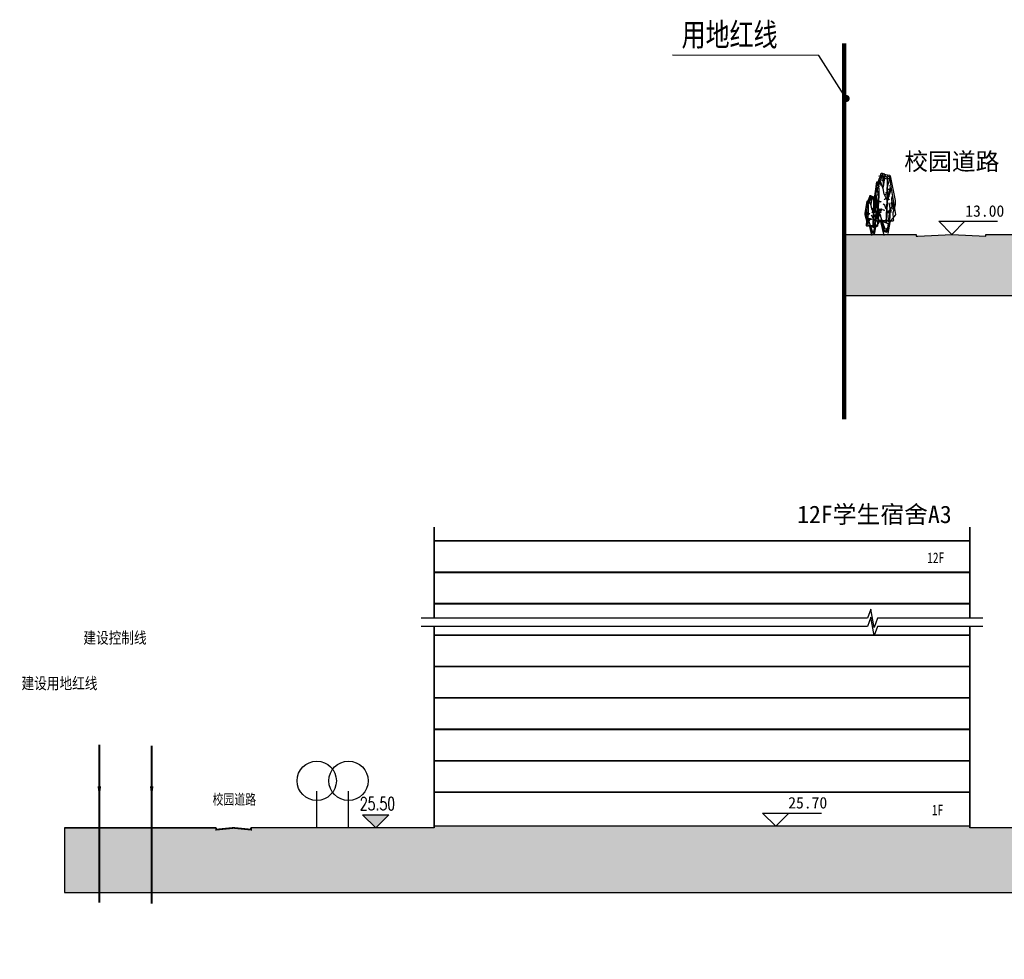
# Model space of a CAD drawing. Header units: millimetres. Extents: x 38389465 to 38395088, y 2473666 to 2480744.
# Tile 192 of 256: x 38390597 to 38390710, y 2479460 to 2479568. Entities that reach past the tile are written whole.
import ezdxf

# ---------------------------------------------------------------- set-up
doc = ezdxf.new("R2010")
doc.units = ezdxf.units.MM
doc.header["$LTSCALE"] = 2
doc.linetypes.add('DASH', pattern=[0.35, 0.25, -0.1])
doc.layers.get('0').update_dxf_attribs({"linetype": 'CONTINUOUS', "lineweight": 9})
for name, color, linetype in [('DIM_ELEV', 3, 'CONTINUOUS'), ('DIM_LEAD', 3, 'CONTINUOUS'), ('DIM_SYMB', 3, 'CONTINUOUS'), ('PUB_HATCH', 8, 'CONTINUOUS'), ('PUB_TEXT', 7, 'CONTINUOUS'), ('w-树01', 116, 'CONTINUOUS'), ('Z1总平图标', 102, 'CONTINUOUS'), ('建筑', 31, 'CONTINUOUS')]:
    doc.layers.add(name, color=color, linetype=linetype)
doc.styles.add('-宋体', font='txt', dxfattribs={"width": 0.8})
doc.styles.add('-黑体', font='simhei.ttf', dxfattribs={"width": 0.8})
doc.styles.add('_TCH_DIM', font='SIMPLEX', dxfattribs={"bigfont": 'GBCBIG'})
doc.styles.add('zz-0', font='arial.ttf')
doc.styles.add('中等线体', font='txt', dxfattribs={"width": 0.8})
doc.styles.add('宋体', font='txt', dxfattribs={"width": 0.8, "height": 8})
doc.styles.add('黑体', font='simhei.ttf', dxfattribs={"height": 3.5})

# ---------------------------------------------------------------- blocks, each defined once
blk = doc.blocks.new('A$C4F134FB3')
at = {"linetype": 'Continuous'}
for p, q in [((-0.5667966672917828, 5.302585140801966), (-0.998693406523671, 3.100978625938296)), ((0, 5.456260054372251), (-0.4932780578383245, 5.374034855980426)), ((-0.261984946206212, 5.302128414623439), (-0.4777372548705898, 5.255888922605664)), ((-0.1356571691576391, 5.289579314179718), (-0.1113820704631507, 5.292424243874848)), ((0.04623263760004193, 4.331099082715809), (-0.1232870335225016, 5.379194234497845)), ((-0.08941166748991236, 5.289579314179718), (-0.06513656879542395, 5.292424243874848)), ((-0.08623395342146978, 5.390874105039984), (-0.005316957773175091, 5.40035720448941)), ((0.1424443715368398, 5.540293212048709), (-0.04623263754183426, 5.471673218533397)), ((-0.04316616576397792, 5.412903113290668), (-0.01889106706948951, 5.415748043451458)), ((0.01541087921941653, 4.901386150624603), (0.1232870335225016, 5.440846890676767)), ((0.05250255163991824, 5.452536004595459), (0.1334195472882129, 5.462019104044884)), ((0.09874805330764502, 5.329212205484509), (0.1796650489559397, 5.338695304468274)), ((0.09874805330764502, 5.313796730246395), (0.1796650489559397, 5.323279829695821)), ((0.2188916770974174, 5.320410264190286), (0.2431667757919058, 5.323255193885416)), ((0.2188916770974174, 5.289579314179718), (0.2431667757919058, 5.292424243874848)), ((0.308217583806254, 5.286715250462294), (0.2605188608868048, 5.477538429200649)), ((0.2959675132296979, 5.320410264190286), (0.3202426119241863, 5.323255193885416)), ((0.416093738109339, 5.0092782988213), (0.308217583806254, 5.286715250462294)), ((0.4192888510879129, 5.274163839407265), (0.4435639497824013, 5.277008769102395)), ((-0.4777372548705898, 5.255888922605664), (-1.026047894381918, 1.858905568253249)), ((-0.5210363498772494, 4.410897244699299), (-0.496761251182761, 4.413742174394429)), ((-0.4777372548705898, 4.993865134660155), (-0.2928067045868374, 4.269446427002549)), ((-0.4716131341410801, 5.051733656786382), (-0.3906961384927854, 5.061216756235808)), ((-0.3328766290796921, 5.005487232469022), (-0.2519596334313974, 5.014970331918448)), ((-0.2928067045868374, 3.406309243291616), (-0.3236284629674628, 5.178823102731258)), ((-0.317461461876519, 5.144226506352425), (-0.2365444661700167, 5.153709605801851)), ((-0.194140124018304, 5.25213483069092), (-0.1132231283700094, 5.261617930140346)), ((-0.178724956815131, 5.051733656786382), (-0.09780796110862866, 5.061216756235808)), ((-0.1048268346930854, 5.243332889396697), (-0.080551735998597, 5.246177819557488)), ((-0.05540361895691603, 5.067149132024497), (0.02551337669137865, 5.076632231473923)), ((-0.02457328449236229, 5.221303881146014), (0.0563437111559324, 5.23078698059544)), ((-0.01233583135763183, 5.120009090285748), (0.01193926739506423, 5.122854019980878)), ((0.07705439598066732, 4.176967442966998), (0.01541087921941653, 4.901386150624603)), ((0.02167221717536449, 5.221303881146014), (0.1025892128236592, 5.23078698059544)), ((0.02167221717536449, 5.159641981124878), (0.1025892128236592, 5.169125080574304)), ((0.05250255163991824, 5.159641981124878), (0.1334195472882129, 5.169125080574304)), ((0.06474000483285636, 4.672960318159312), (0.08901510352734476, 4.675805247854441)), ((0.06791771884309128, 5.236719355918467), (0.1488347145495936, 5.246202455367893)), ((0.07705439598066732, 4.146141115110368), (0.3698611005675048, 4.978451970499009)), ((0.0801551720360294, 4.827115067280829), (0.1044302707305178, 4.829959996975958)), ((0.08333288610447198, 4.866747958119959), (0.1642498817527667, 4.876231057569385)), ((0.1141632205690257, 4.990071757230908), (0.1950802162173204, 4.999554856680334)), ((0.1264006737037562, 5.197086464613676), (0.1506757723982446, 5.199931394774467)), ((0.1880613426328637, 5.197086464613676), (0.2123364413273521, 5.199931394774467)), ((0.22206939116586, 5.097980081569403), (0.3029863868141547, 5.107463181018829)), ((0.237484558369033, 4.990071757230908), (0.3184015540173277, 4.999554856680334)), ((0.2528997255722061, 4.604684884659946), (0.3338167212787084, 4.614167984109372)), ((0.2651371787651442, 5.027516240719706), (0.2894122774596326, 5.030361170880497)), ((0.2651371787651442, 4.487974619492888), (0.2894122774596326, 4.490819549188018)), ((0.2991452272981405, 4.866747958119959), (0.3800622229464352, 4.876231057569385)), ((0.3113826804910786, 5.243332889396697), (0.3356577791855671, 5.246177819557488)), ((0.3145603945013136, 4.558438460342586), (0.3954773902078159, 4.567921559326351)), ((0.3299755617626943, 4.681762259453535), (0.410892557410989, 4.691245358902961)), ((0.3453907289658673, 4.681762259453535), (0.426307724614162, 4.691245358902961)), ((0.3916362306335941, 4.74342415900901), (0.4725532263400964, 4.752907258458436)), ((0.4070513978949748, 4.543022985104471), (0.4879683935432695, 4.552506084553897)), ((0.5153182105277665, 4.731408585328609), (0.416093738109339, 5.0092782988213)), ((0.4315046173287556, 4.115314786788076), (0.5195137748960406, 4.6874591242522)), ((0.4378817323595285, 4.774255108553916), (0.5187987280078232, 4.783738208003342)), ((0.4469154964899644, 3.344656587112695), (0.6318460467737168, 4.408164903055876)), ((0.4687120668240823, 4.589269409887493), (0.549629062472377, 4.598752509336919)), ((0.4687120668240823, 4.512192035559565), (0.549629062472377, 4.521675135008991)), ((0.6318460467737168, 4.762667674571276), (0.4931481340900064, 4.793494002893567)), ((0.4995424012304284, 4.650931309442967), (0.5804593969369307, 4.660414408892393)), ((0.5303727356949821, 4.49677656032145), (0.6112897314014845, 4.506259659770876)), ((0.5580253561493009, 4.534221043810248), (0.5823004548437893, 4.537065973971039)), ((0.588855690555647, 4.426312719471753), (0.6131307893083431, 4.429157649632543)), ((0.6042708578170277, 4.518805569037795), (0.6285459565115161, 4.521650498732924)), ((0.8815642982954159, 3.056006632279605), (0.6318460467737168, 4.762667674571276)), ((-0.6472569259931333, 4.192380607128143), (-0.308217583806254, 3.190524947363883)), ((-0.4469154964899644, 3.452548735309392), (-0.6472569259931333, 4.099901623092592)), ((-0.2773958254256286, 3.283003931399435), (-0.6010242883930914, 4.300272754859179)), ((-0.459375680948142, 4.102587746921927), (-0.4351005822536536, 4.105432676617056)), ((-0.4099524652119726, 4.080558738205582), (-0.3290354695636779, 4.090041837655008)), ((-0.3020462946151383, 3.818495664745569), (-0.2211292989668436, 3.827978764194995)), ((-0.2928067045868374, 4.269446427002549), (-0.2928067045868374, 3.406309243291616)), ((-0.2773958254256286, 3.144285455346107), (-0.01541087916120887, 3.68374619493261)), ((-0.2403856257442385, 3.756833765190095), (-0.1594686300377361, 3.766316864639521)), ((-0.1633097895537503, 3.618094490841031), (-0.08239279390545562, 3.627577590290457)), ((-0.01541087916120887, 3.68374619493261), (0.07705439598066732, 4.176967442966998)), ((0.2343068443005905, 4.349235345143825), (0.2585819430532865, 4.352080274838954)), ((0.4038736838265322, 4.380066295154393), (0.4281487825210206, 4.382911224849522)), ((0.4192888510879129, 4.349235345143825), (0.4435639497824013, 4.352080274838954)), ((0.4315046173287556, 3.313830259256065), (0.4315046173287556, 4.115314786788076)), ((0.462326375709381, 2.666477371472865), (0.7551330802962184, 3.776225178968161)), ((0.4995424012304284, 4.265544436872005), (0.5804593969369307, 4.275027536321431)), ((0.5303727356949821, 4.173051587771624), (0.6112897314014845, 4.182534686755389)), ((0.5708359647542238, 4.145464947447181), (0.7056976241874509, 4.161270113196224)), ((0.5766182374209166, 3.988065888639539), (0.6575352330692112, 3.997548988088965)), ((0.5862511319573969, 3.867986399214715), (0.7211127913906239, 3.883791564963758)), ((0.6042708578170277, 3.902186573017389), (0.6285459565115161, 3.905031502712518)), ((0.6042708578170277, 3.593877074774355), (0.6285459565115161, 3.596722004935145)), ((0.6170814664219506, 3.991310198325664), (0.7519431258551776, 4.007115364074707)), ((0.6505163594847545, 3.794278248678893), (0.6747914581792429, 3.797123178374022)), ((0.6777826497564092, 3.405119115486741), (0.7856888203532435, 3.574689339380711)), ((0.7738376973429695, 3.670954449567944), (0.7981127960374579, 3.673799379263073)), ((-1.032341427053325, 2.650163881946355), (-0.8974797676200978, 2.665969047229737)), ((-0.9989855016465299, 2.755966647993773), (-0.9246527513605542, 2.373627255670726)), ((-0.7551330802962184, 2.573998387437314), (-0.8938309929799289, 2.712716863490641)), ((-0.8724074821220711, 2.847320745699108), (-0.7914904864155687, 2.856803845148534)), ((-0.724311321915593, 2.558585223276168), (-0.8167765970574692, 2.897674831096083)), ((-0.7705439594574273, 2.62023787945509), (-0.6934895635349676, 3.252177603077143)), ((-0.7548684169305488, 2.680994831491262), (-0.6200067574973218, 2.696799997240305)), ((-0.6934895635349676, 3.252177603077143), (-0.7397222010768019, 3.467961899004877)), ((-0.7336709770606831, 2.908982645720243), (-0.6527539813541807, 2.918465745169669)), ((-0.6874254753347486, 2.847320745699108), (-0.6065084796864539, 2.856803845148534)), ((-0.5547916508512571, 2.419866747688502), (-0.462326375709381, 2.913087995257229)), ((-0.4870283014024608, 3.479355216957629), (-0.4061113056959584, 3.488838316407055)), ((-0.4716131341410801, 3.201876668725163), (-0.3906961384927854, 3.211359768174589)), ((-0.308217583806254, 3.051806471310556), (-0.4469154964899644, 3.452548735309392)), ((-0.308217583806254, 3.190524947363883), (-0.2773958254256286, 3.283003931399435)), ((-0.2467244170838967, 1.083733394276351), (-0.308217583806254, 3.051806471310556)), ((-0.1918850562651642, 1.103940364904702), (-0.2773958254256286, 3.144285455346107)), ((-0.2095552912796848, 3.263538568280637), (-0.1286382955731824, 3.273021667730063)), ((-0.2008818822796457, 2.341451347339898), (-0.07756054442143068, 2.696007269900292)), ((-0.1170642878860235, 3.186461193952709), (-0.03614729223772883, 3.195944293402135)), ((-0.07756054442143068, 2.696007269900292), (0.07659112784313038, 2.788500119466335)), ((0.2528997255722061, 2.986060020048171), (0.3338167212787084, 2.995543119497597)), ((0.3145603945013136, 2.970644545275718), (0.3954773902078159, 2.980127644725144)), ((0.4224665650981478, 3.047721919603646), (0.5033835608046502, 3.057205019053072)), ((0.4777372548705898, 2.250321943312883), (0.4469154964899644, 3.344656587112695)), ((0.4469154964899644, 1.217639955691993), (0.857639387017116, 2.682772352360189)), ((0.4809495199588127, 2.977258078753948), (0.5052246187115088, 2.980103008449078)), ((0.4995424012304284, 2.893567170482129), (0.5804593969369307, 2.903050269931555)), ((0.5236309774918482, 2.264373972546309), (0.8011039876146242, 3.019732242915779)), ((0.5580253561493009, 3.131412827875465), (0.5823004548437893, 3.134257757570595)), ((0.588855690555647, 2.90018070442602), (0.6131307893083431, 2.90302563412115)), ((0.6042708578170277, 3.131412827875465), (0.6285459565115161, 3.134257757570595)), ((0.6161219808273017, 3.18930246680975), (0.8165191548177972, 3.48219649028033)), ((0.6536940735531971, 3.063137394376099), (0.7346110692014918, 3.072620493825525)), ((0.6623674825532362, 2.634345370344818), (0.847349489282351, 2.911823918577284)), ((0.6659315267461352, 2.90018070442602), (0.6902066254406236, 2.90302563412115)), ((0.6813466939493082, 3.270152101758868), (0.7056217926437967, 3.272997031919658)), ((0.708612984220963, 2.865577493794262), (0.8165191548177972, 3.297210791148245)), ((0.7153547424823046, 2.708581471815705), (0.7962717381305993, 2.718064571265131)), ((0.7430073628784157, 3.146828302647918), (0.7672824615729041, 3.149673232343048)), ((0.7616002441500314, 2.878151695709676), (0.842517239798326, 2.887634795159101)), ((0.7892528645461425, 3.378060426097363), (0.8135279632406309, 3.380905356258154)), ((0.7892528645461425, 3.115997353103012), (0.8135279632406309, 3.118842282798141)), ((0.835498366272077, 3.347229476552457), (0.8597734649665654, 3.350074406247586)), ((0.835498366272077, 2.715195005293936), (0.8597734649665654, 2.718039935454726)), ((-1.006675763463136, 1.787355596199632), (-0.3852719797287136, 1.032681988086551)), ((-0.9398504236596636, 2.557671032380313), (-0.8049887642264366, 2.573476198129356)), ((-0.9398504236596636, 2.418931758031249), (-0.8049887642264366, 2.434736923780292)), ((-0.9246527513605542, 2.373627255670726), (-0.8013657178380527, 2.00371131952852)), ((-0.9090200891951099, 2.311023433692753), (-0.7741584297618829, 2.326828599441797)), ((-0.8013657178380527, 2.00371131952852), (-0.8321874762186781, 1.464250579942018)), ((-0.6010242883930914, 2.311974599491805), (-0.7705439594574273, 2.62023787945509)), ((-0.5393807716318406, 2.404453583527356), (-0.724311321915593, 2.558585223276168)), ((-0.6623774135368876, 2.218530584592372), (-0.5275157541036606, 2.234335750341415)), ((-0.6623774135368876, 2.064375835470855), (-0.5275157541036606, 2.080181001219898)), ((-0.5393807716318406, 1.248466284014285), (-0.6010242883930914, 2.311974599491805)), ((-0.4006828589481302, 1.248466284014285), (-0.5547916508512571, 2.389040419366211)), ((-0.4928105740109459, 2.12603773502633), (-0.3579489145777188, 2.141842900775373)), ((-0.4619802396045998, 2.002713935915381), (-0.3271185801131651, 2.018519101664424)), ((-0.1078761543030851, 0.5548739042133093), (0.4777372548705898, 2.250321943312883)), ((-0.04577072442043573, 2.218530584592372), (0.08909093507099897, 2.234335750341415)), ((0.1546264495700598, 2.2956079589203), (0.2894881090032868, 2.311413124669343)), ((0.2317022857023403, 2.172284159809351), (0.3665639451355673, 2.188089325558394)), ((0.262532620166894, 2.033544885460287), (0.3973942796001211, 2.049350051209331)), ((0.2933629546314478, 2.2956079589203), (0.4282246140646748, 2.311413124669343)), ((0.3299755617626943, 1.829899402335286), (0.410892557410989, 1.839382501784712)), ((0.3704387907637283, 2.218530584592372), (0.5053004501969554, 2.234335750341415)), ((0.385853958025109, 1.925636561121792), (0.520715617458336, 1.941441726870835)), ((0.4320994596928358, 2.064375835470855), (0.5669611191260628, 2.080181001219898)), ((0.4629297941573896, 2.12603773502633), (0.5977914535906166, 2.141842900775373)), ((0.573440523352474, 1.759435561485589), (0.5977156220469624, 1.762280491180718)), ((0.6691092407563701, 2.616088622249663), (0.7500262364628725, 2.625571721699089)), ((0.703932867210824, 1.367705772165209), (0.6780786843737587, 1.988298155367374)), ((0.696761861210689, 2.499378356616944), (0.7210369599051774, 2.502223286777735)), ((-0.8321874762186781, 1.464250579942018), (-0.8406590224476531, 1.354104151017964)), ((-0.7573372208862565, 1.257431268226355), (-0.6318460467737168, 1.248466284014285)), ((-0.6318460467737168, 1.248466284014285), (-0.416093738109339, 1.248466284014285)), ((-0.5239698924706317, 1.155987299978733), (-0.3390393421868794, 0.154131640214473)), ((-0.3934739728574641, 1.066465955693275), (-0.4662560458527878, 0.848087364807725)), ((-0.3852719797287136, 1.017268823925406), (-0.4580540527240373, 0.798890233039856)), ((-0.3770699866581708, 0.9885704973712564), (-0.4498520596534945, 0.7701919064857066)), ((-0.416093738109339, 1.248466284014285), (-0.308217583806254, 1.32553210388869)), ((-0.3852719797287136, 1.032681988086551), (-0.09246527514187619, 1.140574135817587)), ((-0.3698611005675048, 1.048095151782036), (-0.3236284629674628, 0.6165265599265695)), ((-0.308217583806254, 1.32553210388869), (-0.1078761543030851, 1.310118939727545)), ((-0.2866311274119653, 1.706575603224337), (-0.2057141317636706, 1.716058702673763)), ((-0.1078761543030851, 1.310118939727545), (0.1078761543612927, 1.310118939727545)), ((-0.09246527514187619, 1.140574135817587), (0.261984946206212, 1.356358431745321)), ((-0.06164351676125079, 0.4315685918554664), (0.0308217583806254, 0.9556161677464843)), ((-0.02001695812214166, 0.3921818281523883), (0.0291950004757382, 0.9333502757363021)), ((0.2928067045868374, 1.233053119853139), (0, 0)), ((0.06164351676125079, 1.00185565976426), (0.01541087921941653, 0.3390896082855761)), ((0.0538009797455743, 0.9702481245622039), (0.1849101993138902, 0.7786846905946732)), ((0.0579019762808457, 1.015345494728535), (0.1939170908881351, 0.8166140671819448)), ((0.0579019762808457, 0.929250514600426), (0.178738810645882, 0.7526960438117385)), ((0.0784069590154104, 1.03994406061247), (0.2035355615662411, 0.8571188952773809)), ((0.1071139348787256, 1.150637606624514), (0.2304450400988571, 0.9704387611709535)), ((0.1078761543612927, 1.310118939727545), (0.1078761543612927, 1.310118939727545)), ((0.1078761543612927, 1.310118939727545), (0.4469154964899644, 1.217639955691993)), ((0.1153159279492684, 1.175236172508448), (0.2368944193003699, 0.9975980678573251)), ((0.1276189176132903, 1.208034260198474), (0.2342448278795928, 1.052243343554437)), ((0.1358209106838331, 1.21213402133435), (0.2424468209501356, 1.056343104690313)), ((0.1399219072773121, 1.175236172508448), (0.2465478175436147, 1.019445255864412)), ((0.1522248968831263, 1.261331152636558), (0.2615799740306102, 1.101552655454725)), ((0.261984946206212, 1.356358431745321), (0.5928902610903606, 1.27647289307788)), ((0.2991452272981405, 1.737406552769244), (0.3800622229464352, 1.74688965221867)), ((0.4378817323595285, 1.72199107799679), (0.5187987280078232, 1.731474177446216)), ((0.5303727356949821, 1.598667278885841), (0.6112897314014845, 1.608150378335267)), ((0.5580253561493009, 1.728604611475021), (0.5823004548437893, 1.731449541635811)), ((-0.3852719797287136, 0.8631371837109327), (-0.4292854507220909, 0.6430372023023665)), ((-0.3401610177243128, 0.8163805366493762), (-0.4129430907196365, 0.5980019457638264)), ((-0.3319590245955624, 0.7548841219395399), (-0.4047410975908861, 0.5365055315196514)), ((-0.3237570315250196, 0.6974874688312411), (-0.3965391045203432, 0.4791088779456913)), ((-0.2465740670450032, 0.2928501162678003), (-0.3698611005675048, 0.5702870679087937)), ((-0.3686016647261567, 0.6094691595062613), (-0.2168647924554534, 0.3388849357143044)), ((-0.3390393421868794, 0.6165265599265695), (-0.154108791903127, 0.3853291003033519)), ((-0.2773958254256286, 0.6011133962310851), (-0.2003414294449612, 0.5394607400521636)), ((0.01541087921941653, 0.3390896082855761), (-0.2465740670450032, 0.2928501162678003)), ((-0.2168647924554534, 0.3388849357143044), (-0.06512792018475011, 0.3675832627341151)), ((-0.2003414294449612, 0.5394607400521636), (-0.1078761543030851, 0.5548739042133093)), ((-0.154108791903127, 0.3853291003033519), (-0.06164351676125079, 0.4315685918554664)), ((-0.06512792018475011, 0.3675832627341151), (-0.02001695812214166, 0.3921818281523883)), ((0.01279101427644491, 0.7775593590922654), (0.1403761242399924, 0.5911449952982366)), ((0.0332959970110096, 0.8308562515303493), (0.1550540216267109, 0.6529558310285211))]:
    blk.add_line(p, q, dxfattribs=at)
for centre, radius, start, end in [((-0.4784800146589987, 5.285259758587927), 0.09, 99.4637027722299, 168.9010271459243), ((-0.1519387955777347, 5.246113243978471), 0.04316571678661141, 20.37547237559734, 172.3051463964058), ((-0.1229967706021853, 5.287772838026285), 0.01294971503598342, 20.37547237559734, 172.3051463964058), ((-0.0767512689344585, 5.287772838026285), 0.01294971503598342, 20.37547237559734, 172.3051463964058), ((-0.04403262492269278, 5.384852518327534), 0.04316571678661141, 20.37547237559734, 172.3051463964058), ((-0.03050576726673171, 5.411096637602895), 0.01294971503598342, 20.37547237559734, 172.3051463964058), ((0.09470388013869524, 5.446514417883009), 0.04316571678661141, 20.37547237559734, 172.3051463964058), ((0.1101190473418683, 5.230697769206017), 0.04316571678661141, 20.37547237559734, 172.3051463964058), ((0.140949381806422, 5.32319061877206), 0.04316571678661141, 20.37547237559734, 172.3051463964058), ((0.140949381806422, 5.307775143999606), 0.04316571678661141, 20.37547237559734, 172.3051463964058), ((0.1732052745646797, 5.455713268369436), 0.09, 14.03425445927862, 109.9858356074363), ((0.2315520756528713, 5.318603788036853), 0.01294971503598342, 20.37547237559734, 172.3051463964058), ((0.2315520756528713, 5.287772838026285), 0.01294971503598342, 20.37547237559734, 172.3051463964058), ((0.3086279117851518, 5.318603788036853), 0.01294971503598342, 20.37547237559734, 172.3051463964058), ((0.4319492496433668, 5.272357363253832), 0.01294971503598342, 20.37547237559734, 172.3051463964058), ((-0.5083759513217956, 4.409090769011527), 0.01294971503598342, 20.37547237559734, 172.3051463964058), ((-0.4294118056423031, 5.045712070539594), 0.04316571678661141, 20.37547237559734, 172.3051463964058), ((-0.2906753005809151, 4.999465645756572), 0.04316571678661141, 20.37547237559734, 172.3051463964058), ((-0.275260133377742, 5.138204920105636), 0.04316571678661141, 20.37547237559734, 172.3051463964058), ((-0.136523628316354, 5.045712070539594), 0.04316571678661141, 20.37547237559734, 172.3051463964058), ((-0.09216643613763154, 5.241526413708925), 0.01294971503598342, 20.37547237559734, 172.3051463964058), ((-0.01320229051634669, 5.061127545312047), 0.04316571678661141, 20.37547237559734, 172.3051463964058), ((0.01762804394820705, 5.215282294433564), 0.04316571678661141, 20.37547237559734, 172.3051463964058), ((0.0003245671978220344, 5.118202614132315), 0.01294971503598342, 20.37547237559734, 172.3051463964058), ((0.0638735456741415, 5.215282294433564), 0.04316571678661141, 20.37547237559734, 172.3051463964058), ((0.0638735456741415, 5.153620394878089), 0.04316571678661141, 20.37547237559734, 172.3051463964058), ((0.09470388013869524, 5.153620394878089), 0.04316571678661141, 20.37547237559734, 172.3051463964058), ((0.07740040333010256, 4.671153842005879), 0.01294971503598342, 20.37547237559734, 172.3051463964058), ((0.09281557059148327, 4.825308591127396), 0.01294971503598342, 20.37547237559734, 172.3051463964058), ((0.1255342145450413, 4.860726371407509), 0.04316571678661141, 20.37547237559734, 172.3051463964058), ((0.1563645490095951, 4.984050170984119), 0.04316571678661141, 20.37547237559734, 172.3051463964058), ((0.1390610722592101, 5.195279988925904), 0.01294971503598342, 20.37547237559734, 172.3051463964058), ((0.2007217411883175, 5.195279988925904), 0.01294971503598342, 20.37547237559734, 172.3051463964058), ((0.2642707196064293, 5.091958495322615), 0.04316571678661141, 20.37547237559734, 172.3051463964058), ((0.27968588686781, 4.984050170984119), 0.04316571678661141, 20.37547237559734, 172.3051463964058), ((0.2951010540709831, 4.598663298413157), 0.04316571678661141, 20.37547237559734, 172.3051463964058), ((0.2777975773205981, 5.025709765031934), 0.01294971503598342, 20.37547237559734, 172.3051463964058), ((0.2777975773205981, 4.486168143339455), 0.01294971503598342, 20.37547237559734, 172.3051463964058), ((0.3413465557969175, 4.860726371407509), 0.04316571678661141, 20.37547237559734, 172.3051463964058), ((0.3240430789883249, 5.241526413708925), 0.01294971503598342, 20.37547237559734, 172.3051463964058), ((0.3567617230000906, 4.552416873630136), 0.04316571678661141, 20.37547237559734, 172.3051463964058), ((0.3721768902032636, 4.675740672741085), 0.04316571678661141, 20.37547237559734, 172.3051463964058), ((0.3875920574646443, 4.675740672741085), 0.04316571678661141, 20.37547237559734, 172.3051463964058), ((0.4338375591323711, 4.73740257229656), 0.04316571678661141, 20.37547237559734, 172.3051463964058), ((0.4165340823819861, 4.378259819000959), 0.01294971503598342, 20.37547237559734, 172.3051463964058), ((0.4492527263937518, 4.537001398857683), 0.04316571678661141, 20.37547237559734, 172.3051463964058), ((0.4800830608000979, 4.768233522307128), 0.04316571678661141, 20.37547237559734, 172.3051463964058), ((0.5109133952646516, 4.583247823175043), 0.04316571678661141, 20.37547237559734, 172.3051463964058), ((0.5109133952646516, 4.506170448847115), 0.04316571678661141, 20.37547237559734, 172.3051463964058), ((0.5417437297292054, 4.644909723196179), 0.04316571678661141, 20.37547237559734, 172.3051463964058), ((0.4305600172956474, 4.701142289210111), 0.09, 351.2551151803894, 19.65113511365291), ((0.5725740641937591, 4.490754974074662), 0.04316571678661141, 20.37547237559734, 172.3051463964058), ((0.5706857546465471, 4.532414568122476), 0.01294971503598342, 20.37547237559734, 172.3051463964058), ((0.6015160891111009, 4.424506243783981), 0.01294971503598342, 20.37547237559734, 172.3051463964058), ((0.6169312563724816, 4.516999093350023), 0.01294971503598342, 20.37547237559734, 172.3051463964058), ((-0.4448269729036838, 3.473333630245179), 0.04316571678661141, 20.37547237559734, 172.3051463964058), ((-0.4467152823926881, 4.100781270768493), 0.01294971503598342, 20.37547237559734, 172.3051463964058), ((-0.3677511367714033, 4.074537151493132), 0.04316571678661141, 20.37547237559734, 172.3051463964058), ((-0.259844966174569, 3.812474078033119), 0.04316571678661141, 20.37547237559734, 172.3051463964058), ((-0.1981842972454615, 3.750812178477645), 0.04316571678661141, 20.37547237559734, 172.3051463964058), ((-0.121108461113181, 3.612072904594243), 0.04316571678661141, 20.37547237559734, 172.3051463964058), ((0.2469672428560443, 4.347428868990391), 0.01294971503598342, 20.37547237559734, 172.3051463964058), ((0.4319492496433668, 4.347428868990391), 0.01294971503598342, 20.37547237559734, 172.3051463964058), ((0.5417437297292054, 4.259522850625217), 0.04316571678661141, 20.37547237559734, 172.3051463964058), ((0.5725740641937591, 4.167030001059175), 0.04316571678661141, 20.37547237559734, 172.3051463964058), ((0.6411715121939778, 4.135428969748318), 0.07194286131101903, 20.37547237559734, 172.3051463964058), ((0.6188195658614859, 3.982044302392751), 0.04316571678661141, 20.37547237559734, 172.3051463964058), ((0.6565866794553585, 3.857950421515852), 0.07194286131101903, 20.37547237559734, 172.3051463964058), ((0.6169312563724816, 3.900380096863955), 0.01294971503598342, 20.37547237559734, 172.3051463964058), ((0.6169312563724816, 3.592070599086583), 0.01294971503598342, 20.37547237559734, 172.3051463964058), ((0.6874170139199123, 3.981274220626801), 0.07194286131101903, 20.37547237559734, 172.3051463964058), ((0.6631767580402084, 3.79247177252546), 0.01294971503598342, 20.37547237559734, 172.3051463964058), ((0.7864980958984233, 3.66914797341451), 0.01294971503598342, 20.37547237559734, 172.3051463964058), ((-0.9620058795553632, 2.640127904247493), 0.07194286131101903, 20.37547237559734, 172.3051463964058), ((-0.11552688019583, 2.927724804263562), 0.9, 168.9010271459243, 191.0019515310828), ((-0.8302061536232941, 2.841299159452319), 0.04316571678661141, 20.37547237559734, 172.3051463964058), ((-0.6845328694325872, 2.670958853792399), 0.07194286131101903, 20.37547237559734, 172.3051463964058), ((-0.6914696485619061, 2.902961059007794), 0.04316571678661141, 20.37547237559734, 172.3051463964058), ((-0.6452241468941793, 2.841299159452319), 0.04316571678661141, 20.37547237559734, 172.3051463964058), ((-0.4294118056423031, 3.195855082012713), 0.04316571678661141, 20.37547237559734, 172.3051463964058), ((-0.1673539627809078, 3.257516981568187), 0.04316571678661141, 20.37547237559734, 172.3051463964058), ((-0.07486295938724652, 3.18043960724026), 0.04316571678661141, 20.37547237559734, 172.3051463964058), ((0.2951010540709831, 2.980038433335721), 0.04316571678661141, 20.37547237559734, 172.3051463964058), ((0.3567617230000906, 2.964622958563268), 0.04316571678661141, 20.37547237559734, 172.3051463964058), ((0.4646678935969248, 3.041700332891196), 0.04316571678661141, 20.37547237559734, 172.3051463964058), ((0.4936099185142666, 2.975451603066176), 0.01294971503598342, 20.37547237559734, 172.3051463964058), ((0.5417437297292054, 2.88754558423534), 0.04316571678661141, 20.37547237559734, 172.3051463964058), ((0.5706857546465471, 3.129606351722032), 0.01294971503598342, 20.37547237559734, 172.3051463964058), ((0.6015160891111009, 2.898374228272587), 0.01294971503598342, 20.37547237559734, 172.3051463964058), ((0.6169312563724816, 3.129606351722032), 0.01294971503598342, 20.37547237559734, 172.3051463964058), ((0.6958954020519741, 3.057115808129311), 0.04316571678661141, 20.37547237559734, 172.3051463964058), ((0.6785919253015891, 2.898374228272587), 0.01294971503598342, 20.37547237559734, 172.3051463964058), ((0.7113105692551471, 2.610067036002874), 0.04316571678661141, 20.37547237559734, 172.3051463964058), ((0.6940070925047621, 3.268345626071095), 0.01294971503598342, 20.37547237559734, 172.3051463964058), ((0.7575560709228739, 2.702559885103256), 0.04316571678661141, 20.37547237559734, 172.3051463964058), ((0.7556677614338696, 3.145021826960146), 0.01294971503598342, 20.37547237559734, 172.3051463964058), ((0.8038015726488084, 2.872130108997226), 0.04316571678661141, 20.37547237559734, 172.3051463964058), ((0.8019132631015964, 3.376253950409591), 0.01294971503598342, 20.37547237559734, 172.3051463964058), ((0.8019132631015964, 3.114190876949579), 0.01294971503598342, 20.37547237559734, 172.3051463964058), ((0.8481587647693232, 3.345423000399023), 0.01294971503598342, 20.37547237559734, 172.3051463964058), ((0.8481587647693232, 2.713388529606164), 0.01294971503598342, 20.37547237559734, 172.3051463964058), ((-0.008953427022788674, 2.925706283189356), 0.9, 344.3400998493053, 8.324440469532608), ((-0.9371978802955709, 1.844564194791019), 0.09, 170.8308983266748, 219.4682847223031), ((-0.8695148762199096, 2.54763505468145), 0.07194286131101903, 20.37547237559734, 172.3051463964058), ((-0.8695148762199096, 2.408895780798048), 0.07194286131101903, 20.37547237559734, 172.3051463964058), ((-0.8386845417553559, 2.300987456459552), 0.07194286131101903, 20.37547237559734, 172.3051463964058), ((-0.5920418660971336, 2.20849460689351), 0.07194286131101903, 20.37547237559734, 172.3051463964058), ((-0.5920418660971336, 2.054339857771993), 0.07194286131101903, 20.37547237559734, 172.3051463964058), ((-0.4224750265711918, 2.116001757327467), 0.07194286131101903, 20.37547237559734, 172.3051463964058), ((-0.3916446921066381, 1.992677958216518), 0.07194286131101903, 20.37547237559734, 172.3051463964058), ((0.02456482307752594, 2.20849460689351), 0.07194286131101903, 20.37547237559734, 172.3051463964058), ((0.2249619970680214, 2.285571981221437), 0.07194286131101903, 20.37547237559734, 172.3051463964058), ((0.302037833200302, 2.162248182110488), 0.07194286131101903, 20.37547237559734, 172.3051463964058), ((0.3328681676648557, 2.023508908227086), 0.07194286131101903, 20.37547237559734, 172.3051463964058), ((0.3636985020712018, 2.285571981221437), 0.07194286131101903, 20.37547237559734, 172.3051463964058), ((0.3413465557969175, 1.731384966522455), 0.04316571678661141, 20.37547237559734, 172.3051463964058), ((0.3721768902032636, 1.823877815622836), 0.04316571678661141, 20.37547237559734, 172.3051463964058), ((0.44077433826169, 2.20849460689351), 0.07194286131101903, 20.37547237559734, 172.3051463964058), ((0.456189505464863, 1.91560058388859), 0.07194286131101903, 20.37547237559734, 172.3051463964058), ((0.5024350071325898, 2.054339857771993), 0.07194286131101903, 20.37547237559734, 172.3051463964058), ((0.4800830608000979, 1.715969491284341), 0.04316571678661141, 20.37547237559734, 172.3051463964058), ((0.5332653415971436, 2.116001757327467), 0.07194286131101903, 20.37547237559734, 172.3051463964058), ((0.5861009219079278, 1.757629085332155), 0.01294971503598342, 20.37547237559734, 172.3051463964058), ((0.7094222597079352, 2.497571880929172), 0.01294971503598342, 20.37547237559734, 172.3051463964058), ((-0.7509240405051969, 1.347202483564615), 0.09, 175.6019497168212, 265.9137787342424), ((-0.2444297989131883, 1.700554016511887), 0.04316571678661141, 20.37547237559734, 172.3051463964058), ((0.5725740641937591, 1.592645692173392), 0.04316571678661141, 20.37547237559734, 172.3051463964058), ((0.5706857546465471, 1.726798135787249), 0.01294971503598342, 20.37547237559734, 172.3051463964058), ((0.6140108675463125, 1.363959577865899), 0.09, 256.427631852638, 2.385599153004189)]:
    blk.add_arc(centre, radius, start, end, dxfattribs=at)
at = {"style": 'zz-0'}
for tag in ['YSIZE', 'XSIZE']:
    blk.add_attdef(tag, (-0.1700515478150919, 0.09079201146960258), '', height=0.0005, dxfattribs=at)
blk = doc.blocks.new('SDF1211')
at = {"layer": 'PUB_HATCH', "linetype": 'Continuous'}
h = blk.add_hatch(dxfattribs=at)
h.set_pattern_fill('土壤', color=256, scale=0.2922416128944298, angle=90.92004340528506)
h.set_pattern_definition([(129.7573129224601, (23.61746070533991, 54.14613386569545), (-1.543361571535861, 0.1416163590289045), [1.095906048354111, -1.095906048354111]), (129.7573129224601, (23.3015273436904, 53.88330663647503), (-1.543361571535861, 0.1416163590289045), [1.095906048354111, -1.095906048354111]), (129.7573129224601, (22.98559395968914, 53.62047941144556), (-1.543361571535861, 0.1416163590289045), [1.095906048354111, -1.095906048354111]), (219.75731292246, (22.79267375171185, 53.63818145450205), (-0.1416163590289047, -1.543361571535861), [1.095906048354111, -1.095906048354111]), (219.75731292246, (22.52984652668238, 53.95411481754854), (-0.1416163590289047, -1.543361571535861), [1.095906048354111, -1.095906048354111]), (219.75731292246, (22.26701929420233, 54.27004817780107), (-0.1416163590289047, -1.543361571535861), [1.095906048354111, -1.095906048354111])])
h.paths.add_polyline_path([(327.1409451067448, 3.225038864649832), (342.3968640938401, 3.22454222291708), (342.3965224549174, -6.118160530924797), (-30.202652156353, -6.154739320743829), (-30.20265218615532, 0.8845126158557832), (-21.96912384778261, 0.8845126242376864), (-21.97936202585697, 0.6845126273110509), (-21.77936199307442, 0.6845128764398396), (-17.88073220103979, 0.8845127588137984), (-13.9821023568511, 0.6845126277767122), (-13.98209963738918, 0.8845126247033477), (10.9201971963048, 0.8845126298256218), (10.92019716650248, 4.405030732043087), (65.62019409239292, 4.405030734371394), (65.62019408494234, 4.204652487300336), (69.22100876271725, 4.203740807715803), (78.50773682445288, 3.107321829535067), (82.52479932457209, 3.207716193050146), (86.54186175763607, 3.108110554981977), (86.54185198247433, 3.207716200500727), (89.36784894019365, 3.207716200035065), (92.4673628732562, 0.204653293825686), (245.7004175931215, 0.2046503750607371), (253.9179779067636, 3.224542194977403), (254.492815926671, 3.224540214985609), (281.1409796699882, 3.219914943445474), (281.1409354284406, 3.419914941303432), (327.1409351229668, 3.424579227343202)])
at = {"color": 1, "linetype": 'DASH', "ltscale": 4, "const_width": 0.5, "flags": 128}
blk.add_lwpolyline([(-30.2026521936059, -20.31039753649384), (-30.202652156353, 22.79330465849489)], dxfattribs=at)
at = {"layer": 'DIM_ELEV', "linetype": 'Continuous'}
for p, q in [((-17.88073220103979, 0.8845127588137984), (-19.38073220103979, 2.384512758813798)), ((-19.38073220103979, 2.384512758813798), (-12.63294739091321, 2.384512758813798)), ((-17.88073220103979, 0.8845127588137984), (-16.38073220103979, 2.384512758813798))]:
    blk.add_line(p, q, dxfattribs=at)
at = {"layer": 'DIM_LEAD', "linetype": 'ByBlock'}
for p, q in [((-33.12318833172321, 21.40400968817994), (-49.90452695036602, 21.40400968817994)), ((-29.97889421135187, 16.45759016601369), (-33.12318833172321, 21.40400968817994))]:
    blk.add_line(p, q, dxfattribs=at)
at = {"layer": 'DIM_LEAD', "linetype": 'ByBlock', "const_width": 0.4000000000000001}
blk.add_lwpolyline([(-29.87160236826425, 16.28880491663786, 1), (-30.0861860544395, 16.62637541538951, 1)], format="xyb", close=True, dxfattribs=at)
at = {"layer": '建筑', "linetype": 'ByBlock', "flags": 128}
blk.add_lwpolyline([(342.3965224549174, -6.118160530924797), (-30.202652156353, -6.154739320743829), (-30.20265218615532, 0.8845126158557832), (-21.96912384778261, 0.8845126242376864), (-21.97936202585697, 0.6845126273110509), (-21.77936199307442, 0.6845128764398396), (-17.88073220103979, 0.8845127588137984), (-13.9821023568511, 0.6845126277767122), (-13.98209963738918, 0.8845126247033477), (10.9201971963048, 0.8845126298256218), (10.92019716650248, 4.405030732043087), (65.62019409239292, 4.405030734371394), (65.62019408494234, 4.204652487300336), (69.22100876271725, 4.203740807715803), (78.50773682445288, 3.107321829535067), (82.52479932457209, 3.207716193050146), (86.54186175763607, 3.108110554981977), (86.54185198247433, 3.207716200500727), (89.36784894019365, 3.207716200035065), (92.4673628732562, 0.204653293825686), (245.7004175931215, 0.2046503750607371)], dxfattribs=at)
at = {"layer": 'w-树01', "linetype": 'Continuous'}
ref = blk.add_blockref('A$C4F134FB3', (-25.66282454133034, 0.7677665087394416), dxfattribs=dict(at, xscale=-1.285863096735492, yscale=1.285863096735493, zscale=1.285863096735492, rotation=3.3288855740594e-08))
ref.add_attrib('XSIZE', '1924', (-25.44416155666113, 0.8845126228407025), dxfattribs={"layer": '0', "height": 0.0006429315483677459, "style": 'zz-0', "text_generation_flag": 2})
ref.add_attrib('YSIZE', '5540', (-25.44416155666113, 0.8845126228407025), dxfattribs={"layer": '0', "height": 0.0006429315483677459, "style": 'zz-0', "text_generation_flag": 2})
ref = blk.add_blockref('A$C4F134FB3', (-27.06994524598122, 0.7677448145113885), dxfattribs=dict(at, xscale=-0.822952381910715, yscale=0.8229523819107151, zscale=0.8229523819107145, rotation=3.328885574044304e-08))
ref.add_attrib('XSIZE', '1924', (-26.93000092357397, 0.8424623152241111), dxfattribs={"layer": '0', "height": 0.0004114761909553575, "style": 'zz-0', "text_generation_flag": 2})
ref.add_attrib('YSIZE', '5540', (-26.93000092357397, 0.8424623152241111), dxfattribs={"layer": '0', "height": 0.0004114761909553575, "style": 'zz-0', "text_generation_flag": 2})
at = {"layer": 'PUB_TEXT', "linetype": 'ByBlock', "style": '-宋体', "width": 0.8}
blk.add_text('用地红线', height=2.643459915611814, dxfattribs=at).set_placement((-48.85452695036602, 22.45400968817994))
at = {"layer": 'PUB_TEXT', "style": '-黑体'}
blk.add_text('校园道路', height=2, dxfattribs=at).set_placement((-23.33160963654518, 8.241800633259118))
at = {"layer": 'PUB_TEXT', "linetype": 'Continuous', "style": '黑体'}
blk.add_text('13.00', height=1.314345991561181, dxfattribs=at).set_placement((-16.33664987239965, 2.909512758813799))
blk = doc.blocks.new('A$C7D0200C6')
at = {"layer": 'PUB_HATCH', "linetype": 'Continuous'}
h = blk.add_hatch(dxfattribs=at)
h.set_pattern_fill('土K^N ^?^Q^Q', color=256, scale=0.2922416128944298, angle=90.91441856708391)
h.set_pattern_definition([(90.91441856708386, (685.667314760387, -195.9539781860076), (-1.113255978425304, 1.078276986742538), [1.095906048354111, -1.095906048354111]), (90.91441856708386, (685.2564023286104, -195.9605367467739), (-1.113255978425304, 1.078276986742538), [1.095906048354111, -1.095906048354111]), (90.91441856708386, (684.8454898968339, -195.9670953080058), (-1.113255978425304, 1.078276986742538), [1.095906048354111, -1.095906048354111]), (180.9144185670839, (684.7063328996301, -195.8323106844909), (-1.078276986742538, -1.113255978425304), [1.095906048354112, -1.095906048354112]), (180.9144185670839, (684.6997743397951, -195.4213982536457), (-1.078276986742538, -1.113255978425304), [1.095906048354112, -1.095906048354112]), (180.9144185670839, (684.6932157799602, -195.0104858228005), (-1.078276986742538, -1.113255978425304), [1.095906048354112, -1.095906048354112])])
h.paths.add_polyline_path([(5.111262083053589, 19.447271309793), (5.111262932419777, 12.04812450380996), (214.5689578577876, 12.04813493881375), (214.5689583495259, 7.842795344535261), (447.1230762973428, 7.842795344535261), (447.1230766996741, 4.381869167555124), (491.9901220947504, 4.381874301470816), (491.9901217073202, 7.247291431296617), (484.6150844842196, 7.247291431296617), (484.6150844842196, 7.047288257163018), (479.2851228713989, 7.047288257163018), (479.285121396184, 6.847684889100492), (475.2762320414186, 7.047684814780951), (471.2851228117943, 6.847684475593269), (471.2851228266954, 7.047684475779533), (467.2881257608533, 7.047288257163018), (467.2881257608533, 7.147286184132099), (450.3881229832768, 7.147284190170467), (450.3881209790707, 10.64728615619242), (391.6881238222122, 10.64728615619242), (391.6881239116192, 10.4472861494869), (385.6846604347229, 10.44728569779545), (385.6846604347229, 10.2472854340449), (381.6846604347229, 10.44728543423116), (377.6846603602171, 10.24728509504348), (377.679568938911, 10.44739695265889), (365.8825313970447, 10.44728264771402), (365.8825313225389, 11.14728107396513), (307.0824945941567, 11.14727782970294), (307.0824946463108, 10.94727715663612), (304.3735292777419, 10.94727715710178), (293.6850624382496, 10.94727839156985), (293.6850624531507, 10.75406128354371), (290.6850623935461, 10.95406094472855), (287.6850623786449, 10.75406094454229), (287.6850623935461, 10.94727789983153), (281.7823069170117, 10.94727715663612), (281.78230689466, 11.14727717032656), (218.2789130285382, 11.14727441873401), (218.2789124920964, 15.34727440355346), (207.2829378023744, 15.34727355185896), (207.2829378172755, 15.14727316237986), (203.2829377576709, 15.34727282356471), (199.2829377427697, 15.14727282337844), (199.2829377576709, 15.34727282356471), (197.8815231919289, 15.34727282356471), (197.8815231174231, 16.44728003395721), (196.8815231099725, 16.44728003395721), (196.8815231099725, 17.94728003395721), (195.8815231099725, 17.94728003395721), (195.8815231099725, 19.44728003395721), (186.2811894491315, 19.44728003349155), (186.2811889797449, 19.64728003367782), (124.8848938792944, 19.64727748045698), (124.8848939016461, 19.44727745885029), (117.882648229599, 19.44727672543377), (117.882648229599, 19.24727630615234), (115.882648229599, 19.44727639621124), (113.882648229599, 19.24727630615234), (113.882648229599, 19.44727630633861), (108.8849565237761, 19.44727578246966), (108.8849560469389, 19.64727579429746), (47.48428360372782, 19.64727324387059), (47.48428408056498, 19.44727322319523), (26.48254999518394, 19.44727227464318), (26.48254999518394, 19.247272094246), (24.48254999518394, 19.44727218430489), (22.48254999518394, 19.247272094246), (22.48254999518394, 19.44727209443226)])
at = {"layer": 'Z1总平图标'}
blk.add_hatch(color=256, dxfattribs=at).paths.add_polyline_path([(40.78420624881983, 19.44727246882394), (39.28420607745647, 20.94727229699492), (42.28420607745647, 20.94727264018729)])
at = {"layer": 'DIM_ELEV', "linetype": 'Continuous'}
for p, q in [((86.63011687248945, 19.64727988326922), (85.13011687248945, 21.14727988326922)), ((85.13011687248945, 21.14727988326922), (91.87790168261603, 21.14727988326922)), ((86.63011687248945, 19.64727988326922), (88.13011687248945, 21.14727988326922))]:
    blk.add_line(p, q, dxfattribs=at)
at = {"layer": 'DIM_SYMB'}
for points in [[(6.835445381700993, 39.97537387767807, 0, 0, 0), (15.09962674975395, 39.97690117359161, 0, 0, 0), (15.09954049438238, 22.70596999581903, 0, 0.4000000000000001, 0), (15.09954862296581, 24.20596999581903, 0, 0, 0)], [(0.1713857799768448, 34.75645202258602, 0, 0, 0), (9.099581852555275, 34.75645304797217, 0, 0, 0), (9.099583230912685, 22.7059694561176, 0, 0.4000000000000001, 0), (9.099583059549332, 24.2059694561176, 0, 0, 0)]]:
    blk.add_lwpolyline(points, format="xyseb", dxfattribs=at)
at = {"layer": 'PUB_HATCH', "linetype": 'Continuous', "flags": 128}
blk.add_lwpolyline([(113.882648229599, 19.44727630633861), (108.8849565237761, 19.44727578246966), (108.8849560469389, 19.64727579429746), (47.48428360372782, 19.64727324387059), (47.48428408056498, 19.44727322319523), (26.48254999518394, 19.44727227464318), (26.48254999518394, 19.247272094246), (24.48254999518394, 19.44727218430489), (22.48254999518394, 19.247272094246), (22.48254999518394, 19.44727209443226), (5.111262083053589, 19.447271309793), (5.111262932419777, 12.04812450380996), (214.5689578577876, 12.04813493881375)], dxfattribs=at)
at = {"layer": 'Z1总平图标'}
for p, q in [((39.28420607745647, 20.94727229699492), (42.28420607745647, 20.94727264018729)), ((40.78420624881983, 19.44727246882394), (39.28420607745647, 20.94727229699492)), ((40.78420624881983, 19.44727246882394), (42.28420607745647, 20.94727264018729))]:
    blk.add_line(p, q, dxfattribs=at)
at = {"layer": 'Z1总平图标', "color": 1, "linetype": 'DASH', "ltscale": 5, "const_width": 0.2}
blk.add_lwpolyline([(9.099582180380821, 29.00571084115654), (9.099584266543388, 10.89371546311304)], dxfattribs=at)
at = {"layer": 'Z1总平图标', "color": 6, "linetype": 'DASH', "ltscale": 5, "const_width": 0.2}
blk.add_lwpolyline([(15.0995394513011, 28.8557113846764), (15.09954155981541, 10.74371600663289)], dxfattribs=at)
at = {"layer": 'Z1总平图标'}
for points in [[(34.01900896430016, 19.44727168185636), (34.01900846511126, 23.64848813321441)], [(37.65991594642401, 19.44727209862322), (37.65991544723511, 23.64848854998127)]]:
    blk.add_lwpolyline(points, dxfattribs=at)
at = {"layer": 'Z1总平图标', "const_width": 0.2, "flags": 128}
for points in [[(22.48254999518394, 19.44727209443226), (5.111262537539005, 19.447271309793)], [(22.48254999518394, 19.44727209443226), (22.48254999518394, 19.247272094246), (24.48254999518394, 19.44727218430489), (26.48254999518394, 19.247272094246), (26.48254999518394, 19.44727227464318)]]:
    blk.add_lwpolyline(points, dxfattribs=at)
at = {"layer": 'Z1总平图标'}
for centre in [(34.01900834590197, 24.84760013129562), (37.65991532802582, 24.84760054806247)]:
    blk.add_circle(centre, 2.25, dxfattribs=at)
at = {"layer": '建筑', "linetype": 'ByBlock', "const_width": 0.2}
for points in [[(47.484280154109, 53.94727325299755), (47.48428137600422, 43.48632644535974)], [(108.8849526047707, 53.94727580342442), (108.8849538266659, 43.48632898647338)], [(108.8849527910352, 52.34727580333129), (47.48428034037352, 52.34727325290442)], [(108.8849532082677, 48.74727580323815), (47.48428075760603, 48.74727325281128)], [(108.8849536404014, 45.14727580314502), (47.4842811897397, 45.14727325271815)], [(47.48428148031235, 42.54727324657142), (47.4842840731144, 19.44727322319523)], [(108.884953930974, 42.54727578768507), (108.8849565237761, 19.44727578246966)], [(108.884954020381, 41.54727580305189), (47.48428156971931, 41.54727325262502)], [(108.8849544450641, 37.94727580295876), (47.48428199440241, 37.94727325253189)], [(108.8849548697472, 34.34727580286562), (47.4842824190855, 34.34727325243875)], [(108.8849552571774, 30.74727580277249), (47.48428280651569, 30.74727325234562)], [(108.8849556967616, 27.14727580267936), (47.48428324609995, 27.14727325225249)], [(108.884956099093, 23.54727580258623), (47.4842836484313, 23.54727325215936)]]:
    blk.add_lwpolyline(points, dxfattribs=at)
at = {"layer": '建筑', "linetype": 'ByBlock', "flags": 128}
for points in [[(110.3619785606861, 43.48632915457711), (98.28135009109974, 43.486327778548), (97.89918146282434, 42.43632773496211), (97.52889456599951, 44.53632769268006), (97.15635009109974, 43.48632765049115), (45.98428136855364, 43.48632627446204)], [(110.3619786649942, 42.54727595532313), (98.28135019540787, 42.54727457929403), (97.89918156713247, 41.49727453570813), (97.52889467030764, 43.59727449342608), (97.15635019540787, 42.54727445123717), (45.98428147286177, 42.54727307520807)], [(47.48428408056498, 19.44727322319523), (26.48254999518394, 19.44727227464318)], [(108.8849565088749, 19.64727579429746), (47.48428405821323, 19.64727324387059)], [(113.882648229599, 19.44727630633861), (108.8849565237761, 19.44727578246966)]]:
    blk.add_lwpolyline(points, dxfattribs=at)
at = {"layer": 'PUB_TEXT', "style": '-黑体'}
blk.add_text('12F学生宿舍A3', height=1.999999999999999, dxfattribs=at).set_placement((89.08393474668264, 54.38990074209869))
at = {"layer": 'PUB_TEXT'}
for s, height, rotation, style, width, p in [('建设控制线', 1.329113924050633, 0.01058879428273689, '宋体', 0.8, (7.269548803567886, 40.57630340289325)), ('建设用地红线', 1.329113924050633, 6.5633849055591e-06, '宋体', 0.8, (0.1814753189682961, 35.35730131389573)), ('25.50', 1.4875, 6.5633849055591e-06, '_TCH_DIM', 0.7058823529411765, (38.95420601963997, 21.47227225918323))]:
    blk.add_text(s, height=height, rotation=rotation, dxfattribs=dict(at, style=style, width=width)).set_placement(p)
at = {"layer": 'PUB_TEXT', "linetype": 'Continuous', "style": '黑体'}
blk.add_text('25.70', height=1.314345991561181, dxfattribs=at).set_placement((88.0634397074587, 21.67227988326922))
at = {"layer": 'Z1总平图标', "color": 0, "style": '中等线体', "width": 0.8}
for s, p in [('12F', (103.9930332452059, 49.81978669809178)), ('校园道路', (22.07907517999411, 22.11020364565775)), ('1F', (104.5299156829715, 20.8968994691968))]:
    blk.add_text(s, height=1.2, rotation=359.9999999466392, dxfattribs=at).set_placement(p)

msp = doc.modelspace()

# ---------------------------------------------------------------- block references
at = {"layer": 'Z1总平图标', "color": 0}
msp.add_blockref('A$C7D0200C6', (38390597.3489778, 2479455.929449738), dxfattribs=at)
at = {"layer": '建筑', "linetype": 'ByBlock', "rotation": 359.9943751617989}
msp.add_blockref('SDF1211', (38390722.04217823, 2479542.53133487), dxfattribs=at)

doc.saveas('drawing.dxf')
